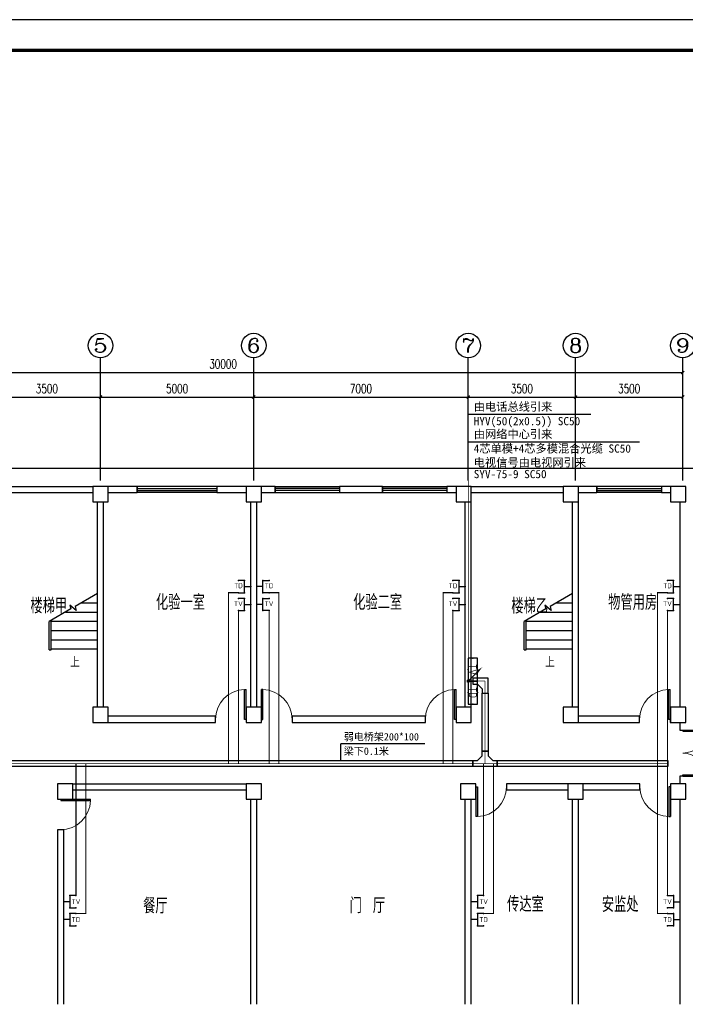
# Model space of a CAD drawing. Extents: x 427948 to 764348, y 274849 to 601549.
# Tile 199 of 212: x 713912 to 735631, y 539713 to 571849. Entities that reach past the tile are written whole.
import ezdxf
from ezdxf.enums import TextEntityAlignment as Align

# ---------------------------------------------------------------- set-up
doc = ezdxf.new("R2010")
doc.units = 0
doc.header["$LTSCALE"] = 1000
doc.header["$MEASUREMENT"] = 0
doc.layers.get('0').update_dxf_attribs({"linetype": 'CONTINUOUS'})
doc.layers.get('Defpoints').update_dxf_attribs({"linetype": 'CONTINUOUS'})
for name, color, linetype in [('AXIS', 3, 'CONTINUOUS'), ('AXIS_TEXT', 7, 'CONTINUOUS'), ('CABLETRAY', 4, 'CONTINUOUS'), ('COLUMN', 9, 'CONTINUOUS'), ('DIM_SYMB', 3, 'CONTINUOUS'), ('EQUIP-照明', 3, 'CONTINUOUS'), ('EQUIP-箱柜', 3, 'CONTINUOUS'), ('EQUIP-通讯', 3, 'CONTINUOUS'), ('LATRINE', 6, 'CONTINUOUS'), ('LWIRE', 4, 'CONTINUOUS'), ('PUB_TEXT', 7, 'CONTINUOUS'), ('PUB_TITLE', 4, 'CONTINUOUS'), ('STAIR', 3, 'CONTINUOUS'), ('WALL', 2, 'CONTINUOUS'), ('WINDOW', 4, 'CONTINUOUS'), ('WIRE-动力', 2, 'CONTINUOUS'), ('WIRE-电视', 5, 'TG_TV'), ('WIRE-网络', 6, 'TG_TD')]:
    doc.layers.add(name, color=color, linetype=linetype)
doc.styles.add('_HZTXT', font='txt.shx', dxfattribs={"width": 0.8, "bigfont": 'HZTXT.shx'})
doc.styles.add('_TCH_AXIS', font='COMPLEX', dxfattribs={"bigfont": 'GBCBIG'})
doc.styles.add('_TCH_DIM', font='SIMPLEX', dxfattribs={"bigfont": 'GBCBIG'})
doc.styles.add('_TCH_DIM_T3', font='SIMPLEX', dxfattribs={"width": 0.705882, "bigfont": 'GBCBIG'})
doc.styles.add('_TEL_ATTDEF', font='GBENOR', dxfattribs={"width": 0.8, "height": 3, "bigfont": 'GBCBIG'})
doc.styles.add('_TEL_DIM', font='SIMPLEX', dxfattribs={"width": 0.8, "height": 3.5, "bigfont": 'HZTXT'})
doc.styles.add('COMPLEX', font='COMPLEX')
doc.styles.get("Standard").update_dxf_attribs({"font": 'txt.shx'})
doc.styles.add('TG_LINETYPE', font='SIMPLEX', dxfattribs={"width": 0.8, "height": 3, "bigfont": 'HZTXT'})
doc.styles.add('宋体', font='txt', dxfattribs={"width": 0.75})
doc.linetypes.add('TG_TD', pattern='A,2,-0.78,["TD",TG_LINETYPE,S=0.1,R=0,X=-0.62,Y=-0.15],0', length=2.78)
doc.linetypes.add('TG_TV', pattern='A,2,-0.76,["TV",TG_LINETYPE,S=0.1,R=0,X=-0.6,Y=-0.15],0', length=2.8)
doc.dimstyles.new('_TCH_ARCH&&100', dxfattribs={"dimtxt": 297.5, "dimasz": 100, "dimexe": 250, "dimexo": 300, "dimgap": 126.25, "dimtad": 1, "dimdec": 0, "dimzin": 0, "dimdsep": 46, "dimtxsty": '_TCH_DIM_T3', "dimblk": 'ARCHTICK', "dimcen": 0.09, "dimclrt": 7, "dimazin": 2, "dimtfac": 1, "dimtdec": 0, "dimtix": 1, "dimtmove": 2, "dimatfit": 3, "dimfxl": 1, "dimtolj": 1, "dimtzin": 0, "dimarcsym": 0})

# ---------------------------------------------------------------- blocks, each defined once
blk = doc.blocks.new('$equip$00002701')
for p, q in [((-0.75, 0.6), (-0.75, 0)), ((0.75, 0.6), (-0.75, 0.6)), ((-0.75, 0), (0.75, 0)), ((0.75, 0), (0.75, 0.6))]:
    blk.add_line(p, q)
at = {"const_width": 0.04}
blk.add_lwpolyline([(-0.75, 0.6), (-0.75, 0), (0.75, 0), (0.75, 0.6), (-0.75, 0.6), (-0.75, 0)], dxfattribs=at)
for p in [(-0.75, 0.3), (0, 0.6), (0, 0), (0.75, 0.3)]:
    blk.add_point(p)
at = {"color": 7}
blk.add_attdef('$TEXT$', text='', height=0.5, dxfattribs=at).set_placement((0, 0.3), align=Align.MIDDLE_CENTER)
at = {"color": 7, "style": '_TEL_DIM', "flags": 1}
for tag in ['A', 'REMARK']:
    blk.add_attdef(tag, text='', height=0.00002, dxfattribs=at).set_placement((0, 0), align=Align.MIDDLE_CENTER)
blk = doc.blocks.new('$equip$00001802')
for p, q in [((-0.5, 0.499), (-0.5, 0.999)), ((0.5, 0.999), (0.5, 0.499)), ((0.5, 0.499), (-0.5, 0.499)), ((0, 0.5), (0, 0))]:
    blk.add_line(p, q)
for p in [(-0.5, 0.999), (0.5, 0.999), (-0.5, 0.499), (0, 0), (0.5, 0.499)]:
    blk.add_point(p)
at = {"color": 7, "style": '_TEL_DIM'}
blk.add_attdef('$TEXT$', text='', height=0.4, dxfattribs=at).set_placement((0, 0.999), align=Align.MIDDLE_CENTER)
at = {"color": 7, "style": '_TEL_DIM', "flags": 1}
blk.add_attdef('A', text='', height=0.00002, dxfattribs=at).set_placement((0, 0), align=Align.MIDDLE_CENTER)
blk = doc.blocks.new('$equip$00002670')
for p, q in [((-0.5, 0.499), (-0.5, 0.999)), ((0.5, 0.999), (0.5, 0.499)), ((0.5, 0.499), (-0.5, 0.499)), ((0, 0.5), (0, 0))]:
    blk.add_line(p, q)
for p in [(-0.5, 0.999), (0.5, 0.999), (-0.5, 0.499), (0, 0), (0.5, 0.499)]:
    blk.add_point(p)
at = {"color": 7, "style": '_TEL_DIM'}
blk.add_attdef('$TEXT$', text='', height=0.4, dxfattribs=at).set_placement((0, 0.999), align=Align.MIDDLE_CENTER)
at = {"color": 7, "style": '_TEL_DIM', "flags": 1}
blk.add_attdef('A', text='', height=0.000025, dxfattribs=at).set_placement((0, 0), align=Align.MIDDLE_CENTER)
blk = doc.blocks.new('$TelecSys$00000079')
for p, q in [((0.7, 0.7), (0, 0)), ((0.104, 0.104), (0.104, 0.104)), ((-0.104, -0.104), (-0.104, -0.104))]:
    blk.add_line(p, q)
at = {"const_width": 0.142}
blk.add_lwpolyline([(-0.071, 0, 1), (0.071, 0, 1)], format="xyb", close=True, dxfattribs=at)
blk.add_solid([(0.63, 0.77), (0.77, 0.63), (1.15, 1.15)])
at = {"width": 0.8, "flags": 9}
blk.add_attdef('A', (0, 0), '', height=0.00002, dxfattribs=at)
blk = doc.blocks.new('24')
at = {"layer": 'PUB_TITLE', "linetype": 'Continuous'}
blk.add_lwpolyline([(-1193989, 144319), (-1109889, 144319), (-1109889, 203719), (-1193989, 203719)], close=True, dxfattribs=at)
at = {"layer": 'PUB_TITLE', "linetype": 'Continuous', "const_width": 100}
blk.add_lwpolyline([(-1191489, 145319), (-1110889, 145319), (-1110889, 202719), (-1191489, 202719)], close=True, dxfattribs=at)
blk = doc.blocks.new('_ArchTick')
at = {"color": 0, "linetype": 'ByBlock', "const_width": 0.4}
blk.add_lwpolyline([(-0.5, -0.5), (0.5, 0.5)], dxfattribs=at)
blk = doc.blocks.new('*D165')
at = {"layer": 'AXIS', "color": 0, "lineweight": -2}
for p, q in [((713049, 558644), (713049, 559784)), ((713049, 559534), (716549, 559534)), ((716549, 558644), (716549, 559784))]:
    blk.add_line(p, q, dxfattribs=at)
at = {"layer": 'Defpoints', "color": 0}
for p in [(716549, 559534), (713049, 558344), (716549, 558344)]:
    blk.add_point(p, dxfattribs=at)
at = {"layer": 'AXIS', "color": 0, "lineweight": -2, "xscale": 100, "yscale": 100, "zscale": 100, "rotation": 180}
blk.add_blockref('_ArchTick', (713049, 559534), dxfattribs=at)
at = {"layer": 'AXIS', "color": 0, "lineweight": -2, "xscale": 100, "yscale": 100, "zscale": 100}
blk.add_blockref('_ArchTick', (716549, 559534), dxfattribs=at)
at = {"layer": 'AXIS', "color": 7, "insert": (714799, 559809), "char_height": 297.5, "attachment_point": 5, "style": '_TCH_DIM_T3'}
blk.add_mtext('\\A1;3500', dxfattribs=at)
blk = doc.blocks.new('*D166')
at = {"layer": 'AXIS', "color": 0, "lineweight": -2}
for p, q in [((716549, 558644), (716549, 559784)), ((716549, 559534), (721549, 559534)), ((721549, 558644), (721549, 559784))]:
    blk.add_line(p, q, dxfattribs=at)
at = {"layer": 'Defpoints', "color": 0}
for p in [(721549, 559534), (716549, 558344), (721549, 558344)]:
    blk.add_point(p, dxfattribs=at)
at = {"layer": 'AXIS', "color": 0, "lineweight": -2, "xscale": 100, "yscale": 100, "zscale": 100, "rotation": 180}
blk.add_blockref('_ArchTick', (716549, 559534), dxfattribs=at)
at = {"layer": 'AXIS', "color": 0, "lineweight": -2, "xscale": 100, "yscale": 100, "zscale": 100}
blk.add_blockref('_ArchTick', (721549, 559534), dxfattribs=at)
at = {"layer": 'AXIS', "color": 7, "insert": (719049, 559809), "char_height": 297.5, "attachment_point": 5, "style": '_TCH_DIM_T3'}
blk.add_mtext('\\A1;5000', dxfattribs=at)
blk = doc.blocks.new('*D167')
at = {"layer": 'AXIS', "color": 0, "lineweight": -2}
for p, q in [((721549, 558644), (721549, 559784)), ((721549, 559534), (728549, 559534)), ((728549, 558644), (728549, 559784))]:
    blk.add_line(p, q, dxfattribs=at)
at = {"layer": 'Defpoints', "color": 0}
for p in [(728549, 559534), (721549, 558344), (728549, 558344)]:
    blk.add_point(p, dxfattribs=at)
at = {"layer": 'AXIS', "color": 0, "lineweight": -2, "xscale": 100, "yscale": 100, "zscale": 100, "rotation": 180}
blk.add_blockref('_ArchTick', (721549, 559534), dxfattribs=at)
at = {"layer": 'AXIS', "color": 0, "lineweight": -2, "xscale": 100, "yscale": 100, "zscale": 100}
blk.add_blockref('_ArchTick', (728549, 559534), dxfattribs=at)
at = {"layer": 'AXIS', "color": 7, "insert": (725049, 559809), "char_height": 297.5, "attachment_point": 5, "style": '_TCH_DIM_T3'}
blk.add_mtext('\\A1;7000', dxfattribs=at)
blk = doc.blocks.new('*D168')
at = {"layer": 'AXIS', "color": 0, "lineweight": -2}
for p, q in [((728549, 558644), (728549, 559784)), ((728549, 559534), (732049, 559534)), ((732049, 558644), (732049, 559784))]:
    blk.add_line(p, q, dxfattribs=at)
at = {"layer": 'Defpoints', "color": 0}
for p in [(732049, 559534), (728549, 558344), (732049, 558344)]:
    blk.add_point(p, dxfattribs=at)
at = {"layer": 'AXIS', "color": 0, "lineweight": -2, "xscale": 100, "yscale": 100, "zscale": 100, "rotation": 180}
blk.add_blockref('_ArchTick', (728549, 559534), dxfattribs=at)
at = {"layer": 'AXIS', "color": 0, "lineweight": -2, "xscale": 100, "yscale": 100, "zscale": 100}
blk.add_blockref('_ArchTick', (732049, 559534), dxfattribs=at)
at = {"layer": 'AXIS', "color": 7, "insert": (730299, 559809), "char_height": 297.5, "attachment_point": 5, "style": '_TCH_DIM_T3'}
blk.add_mtext('\\A1;3500', dxfattribs=at)
blk = doc.blocks.new('*D169')
at = {"layer": 'AXIS', "color": 0, "lineweight": -2}
for p, q in [((732049, 558644), (732049, 559784)), ((732049, 559534), (735549, 559534)), ((735549, 558644), (735549, 559784))]:
    blk.add_line(p, q, dxfattribs=at)
at = {"layer": 'Defpoints', "color": 0}
for p in [(735549, 559534), (732049, 558344), (735549, 558344)]:
    blk.add_point(p, dxfattribs=at)
at = {"layer": 'AXIS', "color": 0, "lineweight": -2, "xscale": 100, "yscale": 100, "zscale": 100, "rotation": 180}
blk.add_blockref('_ArchTick', (732049, 559534), dxfattribs=at)
at = {"layer": 'AXIS', "color": 0, "lineweight": -2, "xscale": 100, "yscale": 100, "zscale": 100}
blk.add_blockref('_ArchTick', (735549, 559534), dxfattribs=at)
at = {"layer": 'AXIS', "color": 7, "insert": (733799, 559809), "char_height": 297.5, "attachment_point": 5, "style": '_TCH_DIM_T3'}
blk.add_mtext('\\A1;3500', dxfattribs=at)
blk = doc.blocks.new('*D170')
at = {"layer": 'AXIS', "color": 0, "lineweight": -2}
for p, q in [((705549, 558644), (705549, 560584)), ((735549, 558644), (735549, 560584)), ((705549, 560334), (735549, 560334))]:
    blk.add_line(p, q, dxfattribs=at)
at = {"layer": 'Defpoints', "color": 0}
for p in [(735549, 560334), (705549, 558344), (735549, 558344)]:
    blk.add_point(p, dxfattribs=at)
at = {"layer": 'AXIS', "color": 0, "lineweight": -2, "xscale": 100, "yscale": 100, "zscale": 100, "rotation": 180}
blk.add_blockref('_ArchTick', (705549, 560334), dxfattribs=at)
at = {"layer": 'AXIS', "color": 0, "lineweight": -2, "xscale": 100, "yscale": 100, "zscale": 100}
blk.add_blockref('_ArchTick', (735549, 560334), dxfattribs=at)
at = {"layer": 'AXIS', "color": 7, "insert": (720549, 560609), "char_height": 297.5, "attachment_point": 5, "style": '_TCH_DIM_T3'}
blk.add_mtext('\\A1;30000', dxfattribs=at)
blk = doc.blocks.new('$DorLib2D$00000002')
for p, q in [((-0.5, 0), (-0.5, 0.4875)), ((-0.475, 0.4875), (-0.5, 0.4875)), ((-0.475, 0), (-0.475, 0.4875)), ((0.475, 0), (0.475, 0.4875)), ((0.475, 0.4875), (0.5, 0.4875)), ((0.5, 0), (0.5, 0.4875)), ((-0.5, 0), (-0.475, 0)), ((0.5, 0), (0.475, 0))]:
    blk.add_line(p, q)
at = {"lineweight": 13}
for centre, start, end in [((-0.4875, 0), 0, 88.53072), ((0.4875, 0), 91.46928, 180)]:
    blk.add_arc(centre, 0.4875, start, end, dxfattribs=at)
blk = doc.blocks.new('_FZHK')
blk.add_lwpolyline([(-0.5, -0.5), (0.5, -0.5), (0.5, 0.5), (-0.5, 0.5)], close=True)
blk = doc.blocks.new('$DorLib2D$00000001')
for p, q in [((0.45, 0.975), (0.5, 0.975)), ((0.45, 0), (0.45, 0.975)), ((0.5, 0), (0.5, 0.975)), ((0.5, 0), (0.45, 0))]:
    blk.add_line(p, q)
at = {"lineweight": 13}
blk.add_arc((0.475, 0), 0.975, 91.4693, 180, dxfattribs=at)
blk = doc.blocks.new('$TCHSYS$WIN2D')
for p, q in [((-0.5, 0.5), (0.5, 0.5)), ((-0.5, 0.5), (-0.5, -0.5)), ((0.5, 0.5), (0.5, -0.5)), ((0.5, 0.167), (-0.5, 0.167)), ((0.5, -0.167), (-0.5, -0.167)), ((-0.5, -0.5), (0.5, -0.5))]:
    blk.add_line(p, q)
blk = doc.blocks.new('_AXISO')
blk.add_circle((0, 0), 0.5)
at = {"layer": 'AXIS_TEXT', "style": 'COMPLEX', "width": 1.041667}
blk.add_attdef('A', text='', height=0.56, dxfattribs=at).set_placement((-0.25, -0.28), (0.25, -0.28), align=Align.FIT)

msp = doc.modelspace()

# ---------------------------------------------------------------- linework, layer by layer
at = {"layer": 'AXIS'}
for p, q in [((716549.4, 556814.2), (716549.4, 560814.2)), ((721549.4, 556814.2), (721549.4, 560814.2)), ((728549.4, 556814.2), (728549.4, 560814.2)), ((732049.4, 556814.2), (732049.4, 560814.2)), ((735549.4, 556814.2), (735549.4, 560814.2))]:
    msp.add_line(p, q, dxfattribs=at)
at = {"layer": 'CABLETRAY'}
for p, q in [((729197.7, 550363.1), (728697.7, 550363.1)), ((728697.7, 550363.1), (728697.7, 550163.1)), ((729197.7, 549863.1), (729197.7, 550363.1)), ((728697.7, 550163.1), (728847.7, 550163.1)), ((728847.7, 550163.1), (728997.7, 550013.1)), ((728997.7, 550013.1), (728997.7, 549863.1)), ((728997.7, 547971), (728997.7, 549863.1)), ((728997.7, 549863.1), (729197.7, 549863.1)), ((728997.7, 549863.1), (729197.7, 549863.1)), ((729197.7, 549863.1), (729197.7, 547971)), ((729197.7, 547971), (728997.7, 547971)), ((728997.7, 547821), (728997.7, 547971)), ((728997.7, 547971), (729197.7, 547971)), ((729197.7, 547971), (729197.7, 547821)), ((712226.4, 547671), (728697.7, 547671)), ((728697.7, 547471), (728697.7, 547671)), ((728697.7, 547671), (728847.7, 547671)), ((728697.7, 547671), (728697.7, 547471)), ((728847.7, 547671), (728997.7, 547821)), ((729197.7, 547821), (729347.7, 547671)), ((729347.7, 547671), (729497.7, 547671)), ((729497.7, 547471), (729497.7, 547671)), ((729497.7, 547671), (735066.5, 547671)), ((729497.7, 547671), (729497.7, 547471)), ((735066.5, 547671), (735066.5, 547471)), ((728697.7, 547471), (712226.4, 547471)), ((729497.7, 547471), (728697.7, 547471)), ((735066.5, 547471), (729497.7, 547471))]:
    msp.add_line(p, q, dxfattribs=at)
at = {"layer": 'DIM_SYMB'}
for points in [[(715661.9, 551163.1, 0, 0, 0), (715661.9, 552213.1, 80, 0, 0), (715661.9, 552513.1, 0, 0, 0)], [(731161.9, 551163.1, 0, 0, 0), (731161.9, 552213.1, 80, 0, 0), (731161.9, 552513.1, 0, 0, 0)]]:
    msp.add_lwpolyline(points, format="xyseb", dxfattribs=at)
at = {"layer": 'EQUIP-照明'}
for p in [(727134.7, 548215.2), (724390.1, 547671)]:
    msp.add_line(p, (724390.1, 548215.2), dxfattribs=at)
at = {"layer": 'EQUIP-通讯'}
for p, q in [((728549.4, 558972.1), (732553.3, 558971.5)), ((728549.4, 558076.7), (734134.8, 558076.7)), ((728549.4, 557212.5), (732458.9, 557212.5))]:
    msp.add_line(p, q, dxfattribs=at)
at = {"layer": 'LATRINE'}
msp.add_lwpolyline([(704849.4, 549013.1), (704849.4, 557213.1), (736249.4, 557213.1), (736249.4, 549313.1)], dxfattribs=at)
at = {"layer": 'STAIR'}
for p, q in [((716449.4, 553117.8), (715722.4, 552698.1)), ((716441.3, 553113.1), (716449.4, 553113.1)), ((716449.4, 551313.1), (716449.4, 553117.8)), ((731949.4, 553117.8), (731222.4, 552698.1)), ((731941.3, 553113.1), (731949.4, 553113.1)), ((731949.4, 551313.1), (731949.4, 553117.8)), ((715921.7, 552813.1), (716449.4, 552813.1)), ((731421.7, 552813.1), (731949.4, 552813.1)), ((715584.1, 552618.2), (714874.4, 552208.5)), ((715402.1, 552513.1), (716449.4, 552513.1)), ((715757.3, 552567.7), (715551.3, 552740.6)), ((715551.3, 552740.6), (715584.1, 552618.2)), ((715722.4, 552698.1), (715757.3, 552567.7)), ((731084.1, 552618.2), (730374.4, 552208.5)), ((730902.1, 552513.1), (731949.4, 552513.1)), ((731257.3, 552567.7), (731051.3, 552740.6)), ((731051.3, 552740.6), (731084.1, 552618.2)), ((731222.4, 552698.1), (731257.3, 552567.7)), ((714874.4, 551313.1), (714874.4, 552208.5)), ((714874.4, 551283.1), (714874.4, 552208.5)), ((714934.4, 551283.1), (714934.4, 552243.1)), ((714934.4, 552213.1), (716449.4, 552213.1)), ((730374.4, 551313.1), (730374.4, 552208.5)), ((730374.4, 551283.1), (730374.4, 552208.5)), ((730434.4, 551283.1), (730434.4, 552243.1)), ((730434.4, 552213.1), (731949.4, 552213.1)), ((714934.4, 551913.1), (716449.4, 551913.1)), ((730434.4, 551913.1), (731949.4, 551913.1)), ((714934.4, 551613.1), (716449.4, 551613.1)), ((730434.4, 551613.1), (731949.4, 551613.1)), ((714874.4, 551283.1), (714934.4, 551283.1)), ((714934.4, 551313.1), (716449.4, 551313.1)), ((730374.4, 551283.1), (730434.4, 551283.1)), ((730434.4, 551313.1), (731949.4, 551313.1))]:
    msp.add_line(p, q, dxfattribs=at)
at = {"layer": 'WALL'}
for p, q in [((713149.4, 556613.1), (716299.4, 556613.1)), ((717749.4, 556613.1), (716799.4, 556613.1)), ((717749.4, 556413.1), (717749.4, 556613.1)), ((721299.4, 556613.1), (720349.4, 556613.1)), ((720349.4, 556613.1), (720349.4, 556413.1)), ((722249.4, 556613.1), (721799.4, 556613.1)), ((722249.4, 556413.1), (722249.4, 556613.1)), ((725749.4, 556613.1), (724349.4, 556613.1)), ((724349.4, 556613.1), (724349.4, 556413.1)), ((725749.4, 556413.1), (725749.4, 556613.1)), ((728149.4, 556613.1), (727849.4, 556613.1)), ((727849.4, 556613.1), (727849.4, 556413.1)), ((728649.4, 556613.1), (731649.4, 556613.1)), ((732749.4, 556613.1), (732149.4, 556613.1)), ((732749.4, 556413.1), (732749.4, 556613.1)), ((735149.4, 556613.1), (734849.4, 556613.1)), ((734849.4, 556613.1), (734849.4, 556413.1)), ((713149.4, 556413.1), (716299.4, 556413.1)), ((716799.4, 556413.1), (717749.4, 556413.1)), ((720349.4, 556413.1), (721299.4, 556413.1)), ((721799.4, 556413.1), (722249.4, 556413.1)), ((724349.4, 556413.1), (725749.4, 556413.1)), ((727849.4, 556413.1), (728149.4, 556413.1)), ((728649.4, 556413.1), (731649.4, 556413.1)), ((732149.4, 556413.1), (732749.4, 556413.1)), ((734849.4, 556413.1), (735149.4, 556413.1)), ((716449.4, 549413.1), (716449.4, 556113.1)), ((716649.4, 549413.1), (716649.4, 556113.1)), ((721449.4, 549413.1), (721449.4, 556113.1)), ((721649.4, 549413.1), (721649.4, 556113.1)), ((728449.4, 549413.1), (728449.4, 556113.1)), ((728649.4, 549413.1), (728649.4, 556113.1)), ((731949.4, 549413.1), (731949.4, 556113.1)), ((732149.4, 549413.1), (732149.4, 556113.1)), ((735449.4, 556113.1), (735449.4, 549413.1)), ((720299.4, 549113.1), (716799.4, 549113.1)), ((716799.4, 548913.1), (720299.4, 548913.1)), ((720299.4, 548913.1), (720299.4, 549113.1)), ((727149.4, 549113.1), (722799.4, 549113.1)), ((722799.4, 549113.1), (722799.4, 548913.1)), ((722799.4, 548913.1), (727149.4, 548913.1)), ((727149.4, 548913.1), (727149.4, 549113.1)), ((734136.8, 549113.1), (732149.4, 549113.1)), ((732149.4, 548913.1), (734136.8, 548913.1)), ((734136.8, 548913.1), (734136.8, 549113.1)), ((735149.4, 549113.1), (735136.8, 549113.1)), ((735136.8, 549113.1), (735136.8, 548913.1)), ((735136.8, 548913.1), (735149.4, 548913.1)), ((735449.4, 548913.1), (735449.4, 548663.1)), ((735449.4, 548663.1), (735649.4, 548663.1)), ((735649.4, 547163.1), (735449.4, 547163.1)), ((735449.4, 547163.1), (735449.4, 546913.1)), ((715649.4, 546913.1), (721299.4, 546913.1)), ((715649.4, 546713.1), (721299.4, 546713.1)), ((731799.4, 546913.1), (729799.4, 546913.1)), ((729799.4, 546913.1), (729799.4, 546713.1)), ((729799.4, 546713.1), (731799.4, 546713.1)), ((734149.4, 546913.1), (732299.4, 546913.1)), ((732299.4, 546713.1), (734149.4, 546713.1)), ((734149.4, 546713.1), (734149.4, 546913.1)), ((721449.4, 539713.1), (721449.4, 546413.1)), ((721649.4, 539713.1), (721649.4, 546413.1)), ((728449.4, 539713.1), (728449.4, 546413.1)), ((728649.4, 539713.1), (728649.4, 546413.1)), ((731949.4, 539713.1), (731949.4, 546413.1)), ((732149.4, 539713.1), (732149.4, 546413.1)), ((735449.4, 546413.1), (735449.4, 539713.1)), ((715349.4, 545413.1), (715149.4, 545413.1)), ((715149.4, 545413.1), (715149.4, 539713.1)), ((715349.4, 539713.1), (715349.4, 545413.1))]:
    msp.add_line(p, q, dxfattribs=at)
at = {"layer": 'WIRE-动力', "linetype": 'Continuous', "const_width": 25}
for points in [[(728549.4, 550263.1), (728549.4, 559406.5)], [(728849.4, 550263.1), (729097.7, 550263.1)], [(729097.7, 550263.1), (729097.7, 547571)], [(712226.4, 547571), (735066.5, 547571)]]:
    msp.add_lwpolyline(points, dxfattribs=at)
at = {"layer": 'WIRE-电视', "linetype": 'TG_TV', "const_width": 35}
for points in [[(721049.8, 552563.1), (721049.8, 547571)], [(722049, 552563.1), (722049, 547571)], [(728049.8, 552563.1), (728049.8, 547571)], [(735049.8, 552563.1), (735049.8, 547571)], [(715749, 543263.1), (715749, 547571)], [(729049, 543263.1), (729049, 547571)], [(735049.8, 543263.1), (735049.8, 547571)]]:
    msp.add_lwpolyline(points, dxfattribs=at)
at = {"layer": 'WIRE-网络', "linetype": 'TG_TD', "const_width": 35}
for points in [[(721049.8, 553147.7), (720726.4, 553147.7), (720726.4, 547571)], [(722049, 553147.7), (722372.3, 553147.7), (722372.3, 547571)], [(728049.8, 553147.7), (727726.4, 553147.7), (727726.4, 547571)], [(735049.8, 553147.7), (734726.4, 553147.7), (734726.4, 547571)], [(715749, 542678.5), (716072.3, 542678.5), (716072.3, 547571)], [(729049, 542678.5), (729372.3, 542678.5), (729372.3, 547571)], [(735049.8, 542678.5), (734726.4, 542678.5), (734726.4, 547571)]]:
    msp.add_lwpolyline(points, dxfattribs=at)

# ---------------------------------------------------------------- block references
msp.add_blockref('24', (1874236.9, 368130.5))
at = {"layer": 'AXIS'}
ref = msp.add_blockref('_AXISO', (716549.4, 561214.2), dxfattribs=dict(at, xscale=800, yscale=800, zscale=800))
ref.add_attrib('A', '5', dxfattribs={"layer": 'AXIS_TEXT', "height": 452.5, "style": '_TCH_AXIS', "width": 1.5}).set_placement((716323.1, 560987.9), (716775.6, 560987.9), align=Align.FIT)
ref = msp.add_blockref('_AXISO', (721549.4, 561214.2), dxfattribs=dict(at, xscale=800, yscale=800, zscale=800))
ref.add_attrib('A', '6', dxfattribs={"layer": 'AXIS_TEXT', "height": 452.5, "style": '_TCH_AXIS', "width": 1.5}).set_placement((721323.1, 560987.9), (721775.6, 560987.9), align=Align.FIT)
ref = msp.add_blockref('_AXISO', (728549.4, 561214.2), dxfattribs=dict(at, xscale=800, yscale=800, zscale=800))
ref.add_attrib('A', '7', dxfattribs={"layer": 'AXIS_TEXT', "height": 452.5, "style": '_TCH_AXIS', "width": 1.5}).set_placement((728323.1, 560987.9), (728775.6, 560987.9), align=Align.FIT)
ref = msp.add_blockref('_AXISO', (732049.4, 561214.2), dxfattribs=dict(at, xscale=800, yscale=800, zscale=800))
ref.add_attrib('A', '8', dxfattribs={"layer": 'AXIS_TEXT', "height": 452.5, "style": '_TCH_AXIS', "width": 1.5}).set_placement((731823.1, 560987.9), (732275.6, 560987.9), align=Align.FIT)
ref = msp.add_blockref('_AXISO', (735549.4, 561214.2), dxfattribs=dict(at, xscale=800, yscale=800, zscale=800))
ref.add_attrib('A', '9', dxfattribs={"layer": 'AXIS_TEXT', "height": 452.5, "style": '_TCH_AXIS', "width": 1.5}).set_placement((735323.1, 560987.9), (735775.6, 560987.9), align=Align.FIT)
at = {"layer": 'COLUMN', "xscale": 500, "yscale": 500, "zscale": 500}
for p in [(716549.4, 556363.1), (721549.4, 556363.1), (728399.4, 556363.1), (731899.4, 556363.1), (735399.4, 556363.1), (716549.4, 549163.1), (721549.4, 549163.1), (728399.4, 549163.1), (731899.4, 549163.1), (735399.4, 549163.1), (715399.4, 546663.1), (721549.4, 546663.1), (728549.4, 546663.1), (732049.4, 546663.1), (735399.4, 546663.1)]:
    msp.add_blockref('_FZHK', p, dxfattribs=at)
at = {"layer": 'EQUIP-箱柜'}
ref = msp.add_blockref('$equip$00002701', (728549.4, 550638.1), dxfattribs=dict(at, xscale=500, yscale=500, zscale=500, rotation=270))
ref.add_attrib('$TEXT$', 'TV', dxfattribs={"layer": '0', "color": 7, "height": 250, "rotation": 270, "style": '_TEL_ATTDEF'}).set_placement((728699.4, 550638.1), align=Align.MIDDLE_CENTER)
ref = msp.add_blockref('$equip$00002701', (728549.4, 549888.1), dxfattribs=dict(at, xscale=500, yscale=500, zscale=500, rotation=270))
ref.add_attrib('$TEXT$', 'TD', dxfattribs={"layer": '0', "color": 7, "height": 250, "rotation": 270, "style": '_TEL_ATTDEF'}).set_placement((728699.4, 549888.1), align=Align.MIDDLE_CENTER)
at = {"layer": 'EQUIP-通讯'}
ref = msp.add_blockref('$equip$00002670', (721449.4, 553347.7), dxfattribs=dict(at, xscale=-400, yscale=400, zscale=400, rotation=90))
ref.add_attrib('$TEXT$', 'TD', dxfattribs={"layer": '0', "color": 7, "height": 160, "style": '_TEL_ATTDEF'}).set_placement((721049.8, 553374.4), align=Align.MIDDLE_CENTER)
ref = msp.add_blockref('$equip$00002670', (721649.4, 553347.7), dxfattribs=dict(at, xscale=400, yscale=400, zscale=400, rotation=270))
ref.add_attrib('$TEXT$', 'TD', dxfattribs={"layer": '0', "color": 7, "height": 160, "style": '_TEL_ATTDEF'}).set_placement((722049, 553374.4), align=Align.MIDDLE_CENTER)
ref = msp.add_blockref('$equip$00002670', (728449.4, 553347.7), dxfattribs=dict(at, xscale=-400, yscale=400, zscale=400, rotation=90))
ref.add_attrib('$TEXT$', 'TD', dxfattribs={"layer": '0', "color": 7, "height": 160, "style": '_TEL_ATTDEF'}).set_placement((728049.8, 553374.4), align=Align.MIDDLE_CENTER)
ref = msp.add_blockref('$equip$00002670', (735449.4, 553347.7), dxfattribs=dict(at, xscale=-400, yscale=400, zscale=400, rotation=90))
ref.add_attrib('$TEXT$', 'TD', dxfattribs={"layer": '0', "color": 7, "height": 160, "style": '_TEL_ATTDEF'}).set_placement((735049.8, 553374.4), align=Align.MIDDLE_CENTER)
ref = msp.add_blockref('$equip$00001802', (721449.4, 552763.1), dxfattribs=dict(at, xscale=-400, yscale=400, zscale=400, rotation=90))
ref.add_attrib('$TEXT$', 'TV', dxfattribs={"layer": '0', "color": 7, "height": 160, "style": '_TEL_ATTDEF'}).set_placement((721049.8, 552789.8), align=Align.MIDDLE_CENTER)
ref = msp.add_blockref('$equip$00001802', (721649.4, 552763.1), dxfattribs=dict(at, xscale=400, yscale=400, zscale=400, rotation=270))
ref.add_attrib('$TEXT$', 'TV', dxfattribs={"layer": '0', "color": 7, "height": 160, "style": '_TEL_ATTDEF'}).set_placement((722049, 552789.8), align=Align.MIDDLE_CENTER)
ref = msp.add_blockref('$equip$00001802', (728449.4, 552763.1), dxfattribs=dict(at, xscale=-400, yscale=400, zscale=400, rotation=90))
ref.add_attrib('$TEXT$', 'TV', dxfattribs={"layer": '0', "color": 7, "height": 160, "style": '_TEL_ATTDEF'}).set_placement((728049.8, 552789.8), align=Align.MIDDLE_CENTER)
ref = msp.add_blockref('$equip$00001802', (735449.4, 552763.1), dxfattribs=dict(at, xscale=-400, yscale=400, zscale=400, rotation=90))
ref.add_attrib('$TEXT$', 'TV', dxfattribs={"layer": '0', "color": 7, "height": 160, "style": '_TEL_ATTDEF'}).set_placement((735049.8, 552789.8), align=Align.MIDDLE_CENTER)
ref = msp.add_blockref('$equip$00001802', (715349.4, 543063.1), dxfattribs=dict(at, xscale=-400, yscale=400, zscale=400, rotation=270))
ref.add_attrib('$TEXT$', 'TV', dxfattribs={"layer": '0', "color": 7, "height": 160, "style": '_TEL_ATTDEF'}).set_placement((715749, 543063.1), align=Align.MIDDLE_CENTER)
ref = msp.add_blockref('$equip$00001802', (728649.4, 543063.1), dxfattribs=dict(at, xscale=-400, yscale=400, zscale=400, rotation=270))
ref.add_attrib('$TEXT$', 'TV', dxfattribs={"layer": '0', "color": 7, "height": 160, "style": '_TEL_ATTDEF'}).set_placement((729049, 543063.1), align=Align.MIDDLE_CENTER)
ref = msp.add_blockref('$equip$00001802', (735449.4, 543063.1), dxfattribs=dict(at, xscale=400, yscale=400, zscale=400, rotation=90))
ref.add_attrib('$TEXT$', 'TV', dxfattribs={"layer": '0', "color": 7, "height": 160, "style": '_TEL_ATTDEF'}).set_placement((735049.8, 543063.1), align=Align.MIDDLE_CENTER)
ref = msp.add_blockref('$equip$00002670', (715349.4, 542478.5), dxfattribs=dict(at, xscale=-400, yscale=400, zscale=400, rotation=270))
ref.add_attrib('$TEXT$', 'TD', dxfattribs={"layer": '0', "color": 7, "height": 160, "style": '_TEL_ATTDEF'}).set_placement((715749, 542478.5), align=Align.MIDDLE_CENTER)
ref = msp.add_blockref('$equip$00002670', (728649.4, 542478.5), dxfattribs=dict(at, xscale=-400, yscale=400, zscale=400, rotation=270))
ref.add_attrib('$TEXT$', 'TD', dxfattribs={"layer": '0', "color": 7, "height": 160, "style": '_TEL_ATTDEF'}).set_placement((729049, 542478.5), align=Align.MIDDLE_CENTER)
ref = msp.add_blockref('$equip$00002670', (735449.4, 542478.5), dxfattribs=dict(at, xscale=400, yscale=400, zscale=400, rotation=90))
ref.add_attrib('$TEXT$', 'TD', dxfattribs={"layer": '0', "color": 7, "height": 160, "style": '_TEL_ATTDEF'}).set_placement((735049.8, 542478.5), align=Align.MIDDLE_CENTER)
at = {"layer": 'LWIRE', "xscale": 400, "yscale": 400, "zscale": 400}
msp.add_blockref('$TelecSys$00000079', (728549.4, 550263.1), dxfattribs=at)
at = {"layer": 'WINDOW'}
for name, p, xscale, yscale, zscale in [('$TCHSYS$WIN2D', (719049.4, 556513.1), -2600, 200, -2600), ('$TCHSYS$WIN2D', (723299.4, 556513.1), 2100, 200, 2100), ('$TCHSYS$WIN2D', (726799.4, 556513.1), 2100, 200, 2100), ('$TCHSYS$WIN2D', (733799.4, 556513.1), -2100, 200, -2100), ('$DorLib2D$00000001', (720799.4, 549013.1), 1000, 1000, 1000), ('$DorLib2D$00000001', (722299.4, 549013.1), -1000, 1000, -1000), ('$DorLib2D$00000001', (727649.4, 549013.1), 1000, 1000, 1000), ('$DorLib2D$00000001', (734636.8, 549013.1), 1000, 1000, 1000), ('$DorLib2D$00000001', (729299.4, 546813.1), -1000, -1000, -1000), ('$DorLib2D$00000001', (734649.4, 546813.1), 1000, -1000, 1000)]:
    msp.add_blockref(name, p, dxfattribs=dict(at, xscale=xscale, yscale=yscale, zscale=zscale))
for name, p, xscale, yscale, zscale, rotation in [('$DorLib2D$00000002', (735549.4, 547913.1), 1500, 1500, 1500, 270), ('$DorLib2D$00000001', (715249.4, 545913.1), 1000, -1000, 1000, 90)]:
    msp.add_blockref(name, p, dxfattribs=dict(at, xscale=xscale, yscale=yscale, zscale=zscale, rotation=rotation))

# ---------------------------------------------------------------- texts
at = {"layer": 'EQUIP-照明', "style": '宋体'}
for s, p in [('弱电桥架200*100', (724487.2, 548324.6)), ('梁下0.1米', (724487.2, 547856.1))]:
    msp.add_text(s, height=240, dxfattribs=at).set_placement(p)
at = {"layer": 'EQUIP-通讯', "style": '宋体'}
for s, p in [('由电话总线引来', (728727.9, 559216.5)), ('HYV(50(2x0.5)) SC50', (728727.9, 558747.2)), ('由网络中心引来', (728727.9, 558321.5)), ('4芯单模+4芯多模混合光缆 SC50', (728727.9, 557852.3)), ('电视信号由电视网引来', (728727.9, 557396.8)), ('SYV-75-9 SC50', (728727.9, 557019.5))]:
    msp.add_text(s, height=268.8, dxfattribs=at).set_placement(p, align=Align.MIDDLE_LEFT)
at = {"layer": 'PUB_TEXT', "style": '_HZTXT', "width": 0.8}
for s, p in [('化验一室', (718356.9, 552584.5)), ('化验二室', (724792.2, 552584.5)), ('物管用房', (733114.9, 552584.5)), ('楼梯甲', (714262.2, 552469.1)), ('楼梯乙', (729953.6, 552463.7)), ('餐厅', (717940.4, 542677.5)), ('门 厅', (724678.6, 542686.2)), ('传达室', (729814.6, 542730.3)), ('安监处', (732905.8, 542723.2))]:
    msp.add_text(s, height=500, dxfattribs=at).set_placement(p)
at = {"layer": 'PUB_TEXT', "style": '_TCH_DIM'}
for p in [(715557.6, 550713), (731057.6, 550713)]:
    msp.add_text('上', height=337.6, dxfattribs=at).set_placement(p)

# ---------------------------------------------------------------- dimensions: what is measured, and where the dimension line sits
at = {"layer": 'AXIS'}
for p1, p2, distance, picture, middle in [((705549.4, 558343.5), (735549.4, 558343.5), 1990.6, '*D170', (720549.4, 560609.1)), ((713049.4, 558343.5), (716549.4, 558343.5), 1190.6, '*D165', (714799.4, 559809.1)), ((716549.4, 558343.5), (721549.4, 558343.5), 1190.6, '*D166', (719049.4, 559809.1)), ((721549.4, 558343.5), (728549.4, 558343.5), 1190.6, '*D167', (725049.4, 559809.1)), ((728549.4, 558343.5), (732049.4, 558343.5), 1190.6, '*D168', (730299.4, 559809.1)), ((732049.4, 558343.5), (735549.4, 558343.5), 1190.6, '*D169', (733799.4, 559809.1))]:
    dim = msp.add_aligned_dim(p1=p1, p2=p2, distance=distance, dimstyle='_TCH_ARCH&&100', dxfattribs=at)
    dim.commit()
    dim.dimension.update_dxf_attribs({"geometry": picture, "text_midpoint": middle})

doc.saveas('drawing.dxf')
